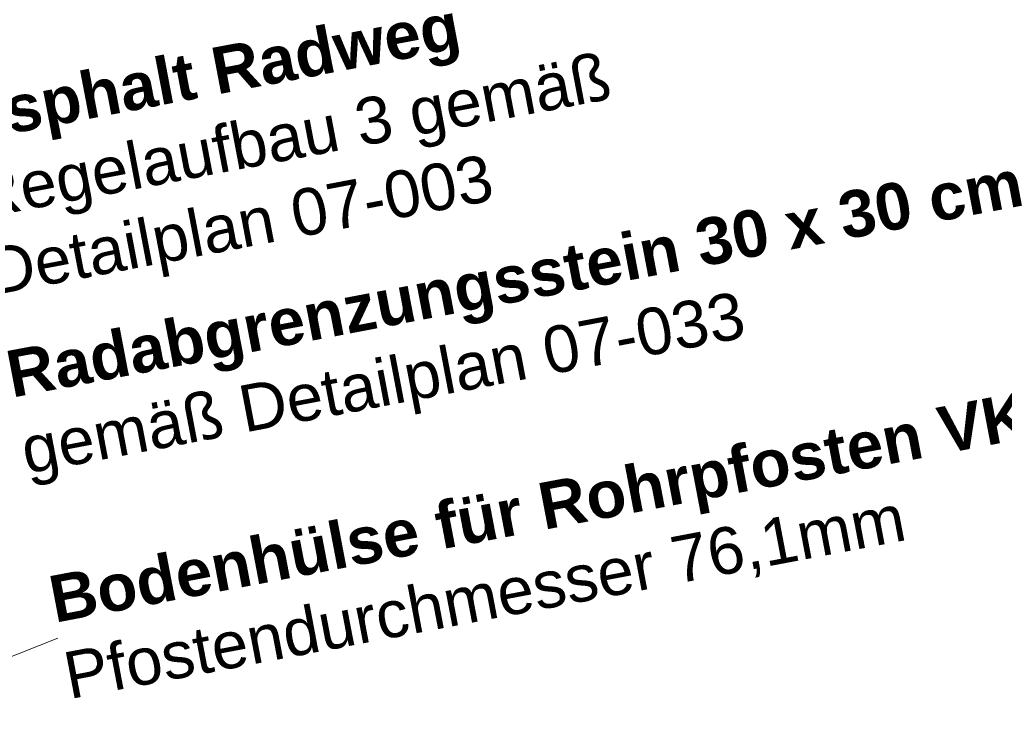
# Model space of a CAD drawing. Header units: metres. Extents: x 3500829 to 3508687, y 5372391 to 5379639.
# Tile 221 of 229: x 3504300.46 to 3504305.75, y 5375420.07 to 5375423.91. Entities that reach past the tile are written whole.
import ezdxf

# ---------------------------------------------------------------- set-up
doc = ezdxf.new("R2010")
doc.units = ezdxf.units.M
doc.header["$LTSCALE"] = 0.1
doc.layers.add('5_Beschriftung', color=7, linetype='Continuous')
doc.styles.add('Arial (bold)', font='arialbd.ttf')

msp = doc.modelspace()

# ---------------------------------------------------------------- linework, layer by layer
at = {"layer": '5_Beschriftung', "color": 250, "linetype": 'Continuous', "lineweight": 18, "true_color": 0x2d2d2d, "transparency": 33554687}
msp.add_line((3504299.3614, 5375420.0659), (3504300.6596, 5375420.5841), dxfattribs=at)

# ---------------------------------------------------------------- texts
at = {"layer": '5_Beschriftung', "color": 250, "true_color": 0x2d2d2d, "transparency": 33554687, "char_height": 0.251722, "attachment_point": 1, "rotation": 10.77, "line_spacing_factor": 0.996218, "style": 'Arial (bold)'}
for s, insert, width in [('Asphalt Radweg\\P{\\fArial|b0|i0|c0|p0;Regelaufbau 3 gemäß Detailplan 07-003}', (3504300.1057, 5375423.4958), 4.8044), ('Bodenhülse für Rohrpfosten VKZ\\P{\\fArial|b0|i0|c0|p0;Pfostendurchmesser 76,1mm}', (3504300.5971, 5375420.9128), 5.805913)]:
    msp.add_mtext(s, dxfattribs=dict(at, insert=insert, width=width))
at = {"layer": '5_Beschriftung', "color": 250, "true_color": 0x2d2d2d, "transparency": 33554687, "insert": (3504300.3667, 5375422.124), "char_height": 0.251722, "attachment_point": 1, "rotation": 10.7728, "line_spacing_factor": 0.996218, "style": 'Arial (bold)'}
msp.add_mtext('Radabgrenzungsstein 30 x 30 cm{\\fArial|b0|i0|c0|p0;\\P}{\\fArial|b0|i0|c0|p0;gemäß Detailplan 07-033}', dxfattribs=at)

doc.saveas('drawing.dxf')
